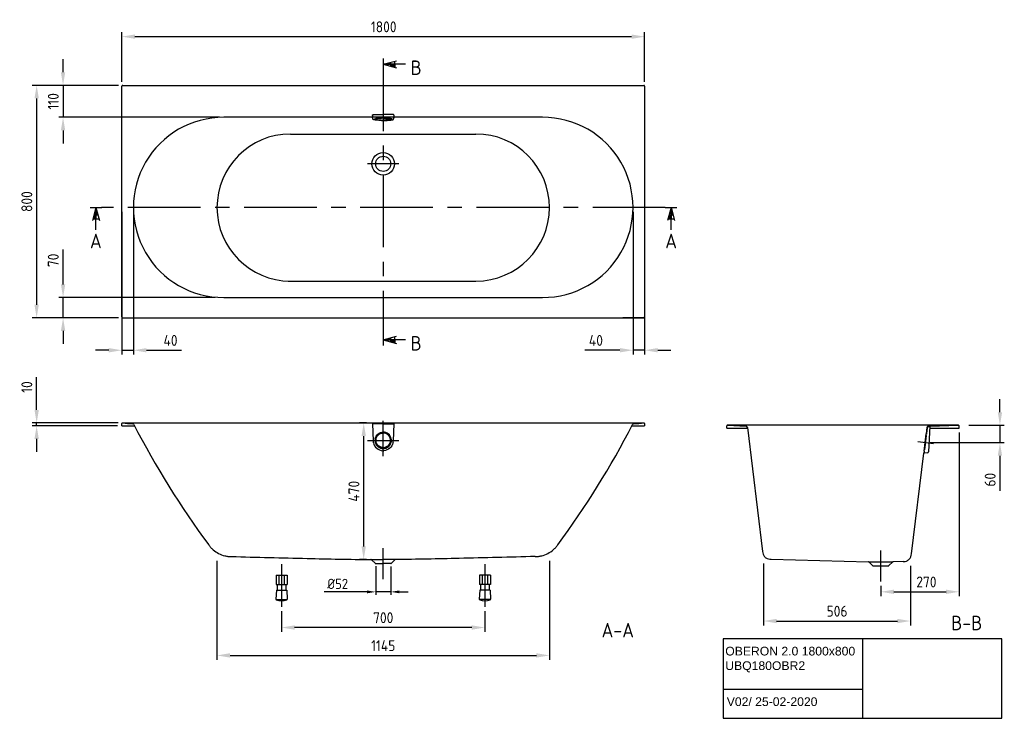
# Model space of a CAD drawing. Extents: x 13451 to 16841, y 5164 to 7569.
import ezdxf
from ezdxf.enums import TextEntityAlignment as Align

# ---------------------------------------------------------------- set-up
doc = ezdxf.new("R2010")
doc.units = 0
doc.header["$LTSCALE"] = 200
doc.header["$MEASUREMENT"] = 0
doc.linetypes.add('CENTER', pattern=[2, 1.25, -0.25, 0.25, -0.25])
doc.layers.get('DEFPOINTS').update_dxf_attribs({"linetype": 'CONTINUOUS'})
for name, color, linetype in [('00_COMPONENTS', 7, 'CONTINUOUS'), ('06_ALL_SURFS', 7, 'CONTINUOUS'), ('BEMATING', 7, 'CONTINUOUS'), ('HARTLIJN', 7, 'CENTER'), ('PEN1', 7, 'CONTINUOUS'), ('PEN2', 7, 'CONTINUOUS')]:
    doc.layers.add(name, color=color, linetype=linetype)
doc.styles.add('ISO', font='ISO')
doc.styles.add('iso_bemating', font='isocp.shx')
doc.styles.add('iso_text', font='isocp.shx')
doc.dimstyles.new('H2_5OS15', dxfattribs={"dimscale": 15, "dimtxt": 2.5, "dimasz": 3, "dimexe": 1, "dimexo": 1, "dimgap": 1, "dimtad": 1, "dimdec": 0, "dimdsep": 46, "dimtxsty": 'ISO', "dimcen": 0, "dimdle": 1.3, "dimclrd": 256, "dimclre": 256, "dimclrt": 7, "dimadec": 0, "dimazin": 0, "dimtfac": 0.714286, "dimtdec": 0, "dimtmove": 0, "dimatfit": 3, "dimfxl": 1, "dimtvp": 1, "dimtolj": 1, "dimarcsym": 0})
doc.dimstyles.new('H3_5OS10', dxfattribs={"dimscale": 10, "dimtxt": 3.5, "dimasz": 3, "dimexe": 1, "dimexo": 0, "dimgap": 1, "dimtad": 1, "dimdec": 1, "dimdsep": 46, "dimtxsty": 'iso_bemating', "dimcen": 0, "dimclrd": 256, "dimclre": 256, "dimadec": 0, "dimazin": 0, "dimtfac": 0.6, "dimtdec": 1, "dimtmove": 0, "dimatfit": 3, "dimfxl": 1, "dimtvp": 1, "dimtolj": 1, "dimarcsym": 0})

# ---------------------------------------------------------------- blocks, each defined once
blk = doc.blocks.new('*D7')
at = {"layer": 'DEFPOINTS', "color": 0}
for p in [(15562.801936, 6922.531677), (15602.801936, 6922.531677), (15562.801936, 6430.896601)]:
    blk.add_point(p, dxfattribs=at)
at = {"layer": 'PEN1', "lineweight": -2}
for p, q in [((15562.801936, 6907.531677), (15562.801936, 6415.896601)), ((15602.801936, 6907.531677), (15602.801936, 6415.896601)), ((15517.801936, 6430.896601), (15397.266222, 6430.896601)), ((15602.801936, 6430.896601), (15562.801936, 6430.896601)), ((15647.801936, 6430.896601), (15692.801936, 6430.896601))]:
    blk.add_line(p, q, dxfattribs=at)
at = {"layer": 'PEN1'}
for points in [[(15517.801936, 6438.396601), (15517.801936, 6423.396601), (15562.801936, 6430.896601)], [(15647.801936, 6438.396601), (15647.801936, 6423.396601), (15602.801936, 6430.896601)]]:
    blk.add_solid(points, dxfattribs=at)
at = {"layer": 'PEN1', "color": 7, "insert": (15435.034079, 6464.646601), "char_height": 37.5, "attachment_point": 5, "style": 'ISO'}
blk.add_mtext('\\A1;40', dxfattribs=at)
blk = doc.blocks.new('DRSNDE_V')
at = {"layer": 'BEMATING'}
for p, q in [((0, 0), (-12.113735, -45.209075)), ((0, 0), (12.113735, -45.209075)), ((0, -77.181078), (0, 0)), ((0, 0), (0, -39.6)), ((-6.872869, -25.649895), (6.872869, -25.649895)), ((-10.610788, -39.6), (10.610788, -39.6)), ((0, -39.6), (-10.610788, -39.6))]:
    blk.add_line(p, q, dxfattribs=at)
for points in [[(0, 0), (0, -25.649895), (6.872869, -25.649895)], [(-6.872869, -25.649895), (0, -25.649895), (-10.610788, -39.6), (0, -39.6)]]:
    blk.add_solid(points, dxfattribs=at)
at = {"layer": 'PEN2'}
for p, q in [((-20, 0), (0, 0)), ((0, 0), (20, 0))]:
    blk.add_line(p, q, dxfattribs=at)
at = {"layer": 'PEN2', "style": 'ISO'}
blk.add_attdef('A', text='', height=50, dxfattribs=at).set_placement((-0.076264, -115.657709), align=Align.MIDDLE)
blk = doc.blocks.new('*D6')
at = {"layer": 'DEFPOINTS', "color": 0}
for p in [(13802.802123, 6922.531677), (13842.802123, 6922.531677), (13842.802123, 6430.896601)]:
    blk.add_point(p, dxfattribs=at)
at = {"layer": 'PEN1', "lineweight": -2}
for p, q in [((13802.802123, 6907.531677), (13802.802123, 6415.896601)), ((13842.802123, 6907.531677), (13842.802123, 6415.896601)), ((13757.802123, 6430.896601), (13712.802123, 6430.896601)), ((13802.802123, 6430.896601), (13842.802123, 6430.896601)), ((13887.802123, 6430.896601), (14008.337837, 6430.896601))]:
    blk.add_line(p, q, dxfattribs=at)
at = {"layer": 'PEN1'}
for points in [[(13757.802123, 6438.396601), (13757.802123, 6423.396601), (13802.802123, 6430.896601)], [(13887.802123, 6438.396601), (13887.802123, 6423.396601), (13842.802123, 6430.896601)]]:
    blk.add_solid(points, dxfattribs=at)
at = {"layer": 'PEN1', "color": 7, "insert": (13970.56998, 6464.646601), "char_height": 37.5, "attachment_point": 5, "style": 'ISO'}
blk.add_mtext('\\A1;40', dxfattribs=at)
blk = doc.blocks.new('*D3')
at = {"layer": 'DEFPOINTS', "color": 0}
for p in [(13806.137864, 7342.531651), (13509.704287, 6542.531702), (13806.137357, 6542.531702)]:
    blk.add_point(p, dxfattribs=at)
at = {"layer": 'PEN1', "lineweight": -2}
for p, q in [((13791.137864, 7342.531651), (13494.704287, 7342.531651)), ((13509.704287, 7297.531651), (13509.704287, 6587.531702)), ((13791.137357, 6542.531702), (13494.704287, 6542.531702))]:
    blk.add_line(p, q, dxfattribs=at)
at = {"layer": 'PEN1'}
for points in [[(13502.204287, 7297.531651), (13517.204287, 7297.531651), (13509.704287, 7342.531651)], [(13502.204287, 6587.531702), (13517.204287, 6587.531702), (13509.704287, 6542.531702)]]:
    blk.add_solid(points, dxfattribs=at)
at = {"layer": 'PEN1', "color": 7, "insert": (13475.954287, 6942.531677), "char_height": 37.5, "attachment_point": 5, "rotation": 90, "style": 'ISO'}
blk.add_mtext('\\A1;800', dxfattribs=at)
blk = doc.blocks.new('*D9')
at = {"layer": '06_ALL_SURFS', "linetype": 'Continuous', "lineweight": -2}
for p, q in [((14676.843121, 5688.015132), (14676.843121, 5589.284087)), ((14728.843121, 5686.479986), (14728.843121, 5589.284087)), ((14646.843121, 5599.284087), (14499.870286, 5599.284087)), ((14728.843121, 5599.284087), (14676.843121, 5599.284087)), ((14758.843121, 5599.284087), (14788.843121, 5599.284087))]:
    blk.add_line(p, q, dxfattribs=at)
at = {"layer": '06_ALL_SURFS', "linetype": 'Continuous'}
for points in [[(14646.843121, 5604.284087), (14646.843121, 5594.284087), (14676.843121, 5599.284087)], [(14758.843121, 5604.284087), (14758.843121, 5594.284087), (14728.843121, 5599.284087)]]:
    blk.add_solid(points, dxfattribs=at)
at = {"layer": 'DEFPOINTS', "color": 0, "linetype": 'Continuous'}
for p in [(14676.843121, 5688.015132), (14728.843121, 5686.479986), (14728.843121, 5599.284087)]:
    blk.add_point(p, dxfattribs=at)
at = {"layer": '06_ALL_SURFS', "color": 0, "linetype": 'Continuous', "insert": (14545.921319, 5626.787532), "char_height": 35, "attachment_point": 5, "style": 'iso_bemating'}
blk.add_mtext('\\A1;%%c52', dxfattribs=at)
blk = doc.blocks.new('*D8')
at = {"layer": 'DEFPOINTS', "color": 0}
for p in [(14130.459634, 5721.678613), (15275.144425, 5721.678613), (15275.144425, 5380.563675)]:
    blk.add_point(p, dxfattribs=at)
at = {"layer": 'PEN1', "lineweight": -2}
for p, q in [((14130.459634, 5706.678613), (14130.459634, 5365.563675)), ((15275.144425, 5706.678613), (15275.144425, 5365.563675)), ((14175.459634, 5380.563675), (15230.144425, 5380.563675))]:
    blk.add_line(p, q, dxfattribs=at)
at = {"layer": 'PEN1'}
for points in [[(14175.459634, 5388.063675), (14175.459634, 5373.063675), (14130.459634, 5380.563675)], [(15230.144425, 5388.063675), (15230.144425, 5373.063675), (15275.144425, 5380.563675)]]:
    blk.add_solid(points, dxfattribs=at)
at = {"layer": 'PEN1', "color": 7, "insert": (14702.802029, 5414.313675), "char_height": 37.5, "attachment_point": 5, "style": 'ISO'}
blk.add_mtext('\\A1;1145', dxfattribs=at)
blk = doc.blocks.new('*D10')
at = {"layer": 'DEFPOINTS', "color": 0}
for p in [(13509.704287, 6180.523458), (13802.802161, 6170.679398), (13805.227233, 6180.523458)]:
    blk.add_point(p, dxfattribs=at)
at = {"layer": 'PEN1', "lineweight": -2}
for p, q in [((13509.704287, 6225.523458), (13509.704287, 6338.023458)), ((13790.227233, 6180.523458), (13494.704287, 6180.523458)), ((13787.802161, 6170.679398), (13494.704287, 6170.679398)), ((13509.704287, 6170.679398), (13509.704287, 6180.523458)), ((13509.704287, 6125.679398), (13509.704287, 6080.679398))]:
    blk.add_line(p, q, dxfattribs=at)
at = {"layer": 'PEN1'}
for points in [[(13502.204287, 6225.523458), (13517.204287, 6225.523458), (13509.704287, 6180.523458)], [(13502.204287, 6125.679398), (13517.204287, 6125.679398), (13509.704287, 6170.679398)]]:
    blk.add_solid(points, dxfattribs=at)
at = {"layer": 'PEN1', "color": 7, "insert": (13475.954287, 6304.273458), "char_height": 37.5, "attachment_point": 5, "rotation": 90, "style": 'ISO'}
blk.add_mtext('\\A1;10', dxfattribs=at)
blk = doc.blocks.new('*D5')
at = {"layer": 'DEFPOINTS', "color": 0}
for p in [(13600.667674, 6612.534531), (14139.126466, 6612.534531), (13806.137357, 6542.531702)]:
    blk.add_point(p, dxfattribs=at)
at = {"layer": 'PEN1', "lineweight": -2}
for p, q in [((13600.667674, 6657.534531), (13600.667674, 6778.070245)), ((14124.126466, 6612.534531), (13585.667674, 6612.534531)), ((13600.667674, 6542.531702), (13600.667674, 6612.534531)), ((13791.137357, 6542.531702), (13585.667674, 6542.531702)), ((13600.667674, 6497.531702), (13600.667674, 6452.531702))]:
    blk.add_line(p, q, dxfattribs=at)
at = {"layer": 'PEN1'}
for points in [[(13593.167674, 6657.534531), (13608.167674, 6657.534531), (13600.667674, 6612.534531)], [(13593.167674, 6497.531702), (13608.167674, 6497.531702), (13600.667674, 6542.531702)]]:
    blk.add_solid(points, dxfattribs=at)
at = {"layer": 'PEN1', "color": 7, "insert": (13566.917674, 6740.302388), "char_height": 37.5, "attachment_point": 5, "rotation": 90, "style": 'ISO'}
blk.add_mtext('\\A1;70', dxfattribs=at)
blk = doc.blocks.new('*D12')
at = {"layer": 'DEFPOINTS', "color": 0}
for p in [(14635.661234, 6180.523453), (14660.642079, 6180.523453), (14660.642077, 5710.676942)]:
    blk.add_point(p, dxfattribs=at)
at = {"layer": 'PEN1', "lineweight": -2}
for p, q in [((14645.642079, 6180.523453), (14620.661234, 6180.523453)), ((14635.661234, 5755.676942), (14635.661234, 6135.523453)), ((14645.642077, 5710.676942), (14620.661234, 5710.676942))]:
    blk.add_line(p, q, dxfattribs=at)
at = {"layer": 'PEN1'}
for points in [[(14628.161234, 6135.523453), (14643.161234, 6135.523453), (14635.661234, 6180.523453)], [(14628.161234, 5755.676942), (14643.161234, 5755.676942), (14635.661234, 5710.676942)]]:
    blk.add_solid(points, dxfattribs=at)
at = {"layer": 'PEN1', "color": 7, "insert": (14601.911234, 5945.600197), "char_height": 37.5, "attachment_point": 5, "rotation": 90, "style": 'ISO'}
blk.add_mtext('\\A1;470', dxfattribs=at)
blk = doc.blocks.new('*D11')
at = {"layer": 'DEFPOINTS', "color": 0}
for p in [(16012.151025, 5712.246658), (16518.13503, 5704.365542), (16518.13503, 5498.996154)]:
    blk.add_point(p, dxfattribs=at)
at = {"layer": 'PEN1', "lineweight": -2}
for p, q in [((16012.151025, 5697.246658), (16012.151025, 5483.996154)), ((16518.13503, 5689.365542), (16518.13503, 5483.996154)), ((16057.151025, 5498.996154), (16473.13503, 5498.996154))]:
    blk.add_line(p, q, dxfattribs=at)
at = {"layer": 'PEN1'}
for points in [[(16057.151025, 5506.496154), (16057.151025, 5491.496154), (16012.151025, 5498.996154)], [(16473.13503, 5506.496154), (16473.13503, 5491.496154), (16518.13503, 5498.996154)]]:
    blk.add_solid(points, dxfattribs=at)
at = {"layer": 'PEN1', "color": 7, "insert": (16265.143028, 5532.746154), "char_height": 37.5, "attachment_point": 5, "style": 'ISO'}
blk.add_mtext('\\A1;506', dxfattribs=at)
blk = doc.blocks.new('*D13')
at = {"layer": 'DEFPOINTS', "color": 0}
for p in [(16685.626865, 6162.754894), (16415.689968, 5634.736903), (16685.626865, 5599.550941)]:
    blk.add_point(p, dxfattribs=at)
at = {"layer": 'PEN1', "lineweight": -2}
for p, q in [((16685.626865, 6147.754894), (16685.626865, 5584.550941)), ((16415.689968, 5619.736903), (16415.689968, 5584.550941)), ((16460.689968, 5599.550941), (16640.626865, 5599.550941))]:
    blk.add_line(p, q, dxfattribs=at)
at = {"layer": 'PEN1'}
for points in [[(16460.689968, 5607.050941), (16460.689968, 5592.050941), (16415.689968, 5599.550941)], [(16640.626865, 5607.050941), (16640.626865, 5592.050941), (16685.626865, 5599.550941)]]:
    blk.add_solid(points, dxfattribs=at)
at = {"layer": 'PEN1', "color": 7, "insert": (16572.72713, 5633.300941), "char_height": 37.5, "attachment_point": 5, "style": 'ISO'}
blk.add_mtext('\\A1;270', dxfattribs=at)
blk = doc.blocks.new('*D14')
at = {"layer": 'DEFPOINTS', "color": 0}
for p in [(16703.569765, 6172.700784), (16570.319685, 6112.964231), (16825.917015, 6112.964231)]:
    blk.add_point(p, dxfattribs=at)
at = {"layer": 'PEN1', "lineweight": -2}
for p, q in [((16825.917015, 6217.700784), (16825.917015, 6262.700784)), ((16718.569765, 6172.700784), (16840.917015, 6172.700784)), ((16825.917015, 6172.700784), (16825.917015, 6112.964231)), ((16585.319685, 6112.964231), (16840.917015, 6112.964231)), ((16825.917015, 6067.964231), (16825.917015, 5947.428517))]:
    blk.add_line(p, q, dxfattribs=at)
at = {"layer": 'PEN1'}
for points in [[(16818.417015, 6217.700784), (16833.417015, 6217.700784), (16825.917015, 6172.700784)], [(16818.417015, 6067.964231), (16833.417015, 6067.964231), (16825.917015, 6112.964231)]]:
    blk.add_solid(points, dxfattribs=at)
at = {"layer": 'PEN1', "color": 7, "insert": (16792.167015, 5985.196374), "char_height": 37.5, "attachment_point": 5, "rotation": 90, "style": 'ISO'}
blk.add_mtext('\\A1;60', dxfattribs=at)
blk = doc.blocks.new('*D2')
at = {"layer": 'DEFPOINTS', "color": 0}
for p in [(15602.801917, 7510.14665), (13802.802141, 7339.196081), (15602.801917, 7339.196081)]:
    blk.add_point(p, dxfattribs=at)
at = {"layer": 'PEN1', "lineweight": -2}
for p, q in [((13802.802141, 7354.196081), (13802.802141, 7525.14665)), ((15602.801917, 7354.196081), (15602.801917, 7525.14665)), ((13847.802141, 7510.14665), (15557.801917, 7510.14665))]:
    blk.add_line(p, q, dxfattribs=at)
at = {"layer": 'PEN1'}
for points in [[(13847.802141, 7517.64665), (13847.802141, 7502.64665), (13802.802141, 7510.14665)], [(15557.801917, 7517.64665), (15557.801917, 7502.64665), (15602.801917, 7510.14665)]]:
    blk.add_solid(points, dxfattribs=at)
at = {"layer": 'PEN1', "color": 7, "insert": (14704.429872, 7543.89665), "char_height": 37.5, "attachment_point": 5, "style": 'ISO'}
blk.add_mtext('\\A1;1800', dxfattribs=at)
blk = doc.blocks.new('*D4')
at = {"layer": 'DEFPOINTS', "color": 0}
for p in [(13806.137864, 7342.531651), (13600.667674, 7232.528823), (14154.126466, 7232.528823)]:
    blk.add_point(p, dxfattribs=at)
at = {"layer": 'PEN1', "lineweight": -2}
for p, q in [((13600.667674, 7387.531651), (13600.667674, 7432.531651)), ((13791.137864, 7342.531651), (13585.667674, 7342.531651)), ((13600.667674, 7342.531651), (13600.667674, 7232.528823)), ((14139.126466, 7232.528823), (13585.667674, 7232.528823)), ((13600.667674, 7187.528823), (13600.667674, 7142.528823))]:
    blk.add_line(p, q, dxfattribs=at)
at = {"layer": 'PEN1'}
for points in [[(13593.167674, 7387.531651), (13608.167674, 7387.531651), (13600.667674, 7342.531651)], [(13593.167674, 7187.528823), (13608.167674, 7187.528823), (13600.667674, 7232.528823)]]:
    blk.add_solid(points, dxfattribs=at)
at = {"layer": 'PEN1', "color": 7, "insert": (13566.917674, 7287.530237), "char_height": 37.5, "attachment_point": 5, "rotation": 90, "style": 'ISO'}
blk.add_mtext('\\A1;110', dxfattribs=at)
blk = doc.blocks.new('*D69')
at = {"layer": 'BEMATING', "lineweight": -2}
for p, q in [((14352.843162, 5532.765662), (14352.843162, 5461.520258)), ((15052.843162, 5532.765662), (15052.843162, 5461.520258)), ((15007.843162, 5476.520258), (14397.843162, 5476.520258))]:
    blk.add_line(p, q, dxfattribs=at)
at = {"layer": 'BEMATING'}
for points in [[(14397.843162, 5484.020258), (14397.843162, 5469.020258), (14352.843162, 5476.520258)], [(15007.843162, 5484.020258), (15007.843162, 5469.020258), (15052.843162, 5476.520258)]]:
    blk.add_solid(points, dxfattribs=at)
at = {"layer": 'DEFPOINTS', "color": 0}
for p in [(14352.843162, 5547.765662), (15052.843162, 5547.765662), (14352.843162, 5476.520258)]:
    blk.add_point(p, dxfattribs=at)
at = {"layer": 'BEMATING', "color": 7, "insert": (14702.843162, 5510.270258), "char_height": 37.5, "attachment_point": 5, "style": 'ISO'}
blk.add_mtext('\\A1;700', dxfattribs=at)

msp = doc.modelspace()

# ---------------------------------------------------------------- linework, layer by layer
at = {"layer": '00_COMPONENTS', "color": 7, "linetype": 'Continuous'}
for p, q in [((15599.47, 6542.53), (15527.38, 6542.53)), ((13802.8, 6170.68), (13803.08, 6178.6)), ((13802.8, 6170.68), (13846.79, 6170.68)), ((14666.09, 6177.41), (14668.11, 6119.03)), ((14702.84, 6177.83), (14666.49, 6177.83)), ((14702.84, 6177.83), (14739.19, 6177.83)), ((14739.59, 6177.41), (14737.58, 6119.03)), ((15558.82, 6170.68), (15602.8, 6170.68)), ((15602.53, 6178.6), (15602.8, 6170.68)), ((15885.63, 6162.75), (15885.91, 6170.74)), ((15887.99, 6172.67), (15951.74, 6169.94)), ((16575.97, 6172.71), (16588.46, 6172.72)), ((16583.64, 6169.98), (16579.56, 6169.87)), ((16584.26, 6169.63), (16579.61, 6080.99)), ((16584, 6168.45), (16584.05, 6169.56)), ((16584.65, 6170.01), (16683.29, 6172.7)), ((16685.63, 6162.75), (16685.35, 6170.77)), ((15956.49, 6165.55), (16009, 5737.9)), ((16564.67, 6083.38), (16572.02, 6143.21)), ((16567.32, 6088.55), (16573.32, 6137.38)), ((16572.97, 6137.83), (16571.78, 6137.97)), ((16574.75, 6165.48), (16572.03, 6143.34)), ((16573.93, 6142.54), (16572.34, 6142.9)), ((16573.93, 6142.54), (16574.36, 6145.97)), ((16574.36, 6145.97), (16574.48, 6146.86)), ((16579.72, 6167.87), (16583.51, 6167.98)), ((14677.88, 6121.08), (14677.88, 6120.94)), ((14727.8, 6121.08), (14727.8, 6120.94)), ((16521.29, 5730.02), (16563.85, 6076.7)), ((16564.64, 6083.1), (16563.98, 6077.71)), ((16576.3, 6077.68), (16564.23, 6077.05)), ((16565.5, 6077.32), (16564.39, 6077.26)), ((16565.02, 6083.45), (16566.68, 6083.52)), ((16566.88, 6088.2), (16565.68, 6088.35)), ((16565.97, 6077.76), (16566.17, 6079.41)), ((16566.17, 6079.41), (16566.68, 6083.52)), ((14660.64, 5710.68), (14702.84, 5710.68)), ((14674.75, 5697.73), (14662.68, 5709.8)), ((14676.17, 5697.15), (14702.81, 5697.15)), ((14744.98, 5710.68), (14702.78, 5710.68)), ((14729.46, 5697.15), (14702.81, 5697.15)), ((14730.87, 5697.73), (14742.94, 5709.8)), ((16037.97, 5711.57), (16373.43, 5702.79)), ((16375.47, 5701.91), (16387.54, 5689.84)), ((16455.78, 5701.91), (16443.71, 5689.84)), ((16494.14, 5703.71), (16457.82, 5702.79)), ((16492.29, 5703.69), (16494.14, 5703.71)), ((16388.96, 5689.25), (16442.3, 5689.25))]:
    msp.add_line(p, q, dxfattribs=at)
for points in [[(14666.09, 6177.41), (14666.1, 6177.49), (14666.11, 6177.55), (14666.14, 6177.62), (14666.18, 6177.68), (14666.23, 6177.73), (14666.29, 6177.77), (14666.35, 6177.8), (14666.42, 6177.82), (14666.49, 6177.83)], [(14739.59, 6177.41), (14739.59, 6177.49), (14739.57, 6177.55), (14739.55, 6177.62), (14739.51, 6177.68), (14739.46, 6177.73), (14739.4, 6177.77), (14739.33, 6177.8), (14739.27, 6177.82), (14739.19, 6177.83)]]:
    msp.add_lwpolyline(points, dxfattribs=at)
for centre, radius, start, end in [((13806.15, 7339.18), 3.35, 90.2144, 179.78298), ((15599.45, 7339.18), 3.35, 0.21702, 89.7856), ((13806.15, 6545.88), 3.35, 180.2174, 269.77756), ((15599.45, 6545.88), 3.35, 270.22244, 359.7826), ((13805.08, 6178.53), 2, 85.70634, 178), ((13840, 6172.9), 5, 27.43333, 85.71873), ((16543.22, 7566.83), 3036.46, 207.27793, 216.49141), ((12862.39, 7566.83), 3036.46, 323.50859, 332.72207), ((15565.61, 6172.9), 5, 94.28124, 152.56667), ((15600.53, 6178.53), 2, 2, 94.29366), ((15887.9, 6170.67), 2, 87.54596, 178.00025), ((15951.53, 6164.94), 5, 6.99961, 87.54607), ((16579.7, 6164.87), 5, 91.56802, 173.00224), ((16583.65, 6169.58), 0.4, 357, 91.56254), ((16584.66, 6169.61), 0.4, 91.57986, 176.97539), ((16683.35, 6170.7), 2, 1.99973, 91.56223), ((16571.73, 6137.58), 0.4, 83, 173), ((16572.92, 6137.43), 0.4, 353, 83), ((16583.5, 6168.48), 0.5, 271.56254, 357), ((14703.36, 6120.25), 35.28, 181.98536, 183.31963), ((14703.43, 6120.26), 35.35, 183.31956, 184.67091), ((14703.47, 6120.26), 35.39, 184.67103, 188.18839), ((14703.39, 6120.25), 35.31, 188.18942, 192.86149), ((14702.9, 6120.4), 28.51, 167.92628, 179.96362), ((14702.9, 6120.44), 28.52, 180.03689, 192.13266), ((14702.87, 6120.45), 28.49, 192.16735, 269.94148), ((14702.93, 6119.53), 26.04, 167.90982, 179.95956), ((14702.93, 6119.57), 26.04, 180.04044, 192.09018), ((14702.81, 6120.45), 28.49, 270.05852, 347.83265), ((14702.76, 6119.53), 26.04, 0.04044, 12.09018), ((14702.76, 6119.57), 26.04, 347.90982, 359.95956), ((14702.79, 6120.4), 28.51, 0.03638, 12.07372), ((14702.79, 6120.44), 28.52, 347.86734, 359.96311), ((14702.29, 6120.25), 35.31, 347.13851, 351.81058), ((14702.21, 6120.26), 35.39, 351.81161, 355.32897), ((14702.25, 6120.26), 35.35, 355.32909, 356.68044), ((14702.32, 6120.25), 35.28, 356.68037, 358.01464), ((14702.88, 6119.89), 34.7, 267.00106, 269.9316), ((14702.8, 6119.89), 34.7, 270.0684, 272.99894), ((16564.25, 6076.65), 0.4, 93.0318, 172.99739), ((16564.25, 6076.65), 0.4, 93.0318, 172.99739), ((16564.37, 6077.66), 0.4, 172.99998, 273.00074), ((16565.03, 6083.05), 0.4, 92.64382, 172.9999), ((16565.73, 6088.74), 0.4, 173, 263), ((16565.47, 6077.82), 0.5, 273.00053, 352.98122), ((16566.92, 6088.6), 0.4, 263, 353), ((16576.12, 6081.18), 3.5, 273, 357), ((14660.56, 5707.68), 3, 45, 88.5), ((14676.17, 5699.15), 2, 225, 270), ((14729.46, 5699.15), 2, 270, 315), ((14745.06, 5707.68), 3, 91.5, 135), ((16373.35, 5699.79), 3, 45, 88.5), ((16457.9, 5699.79), 3, 91.5, 135), ((16388.96, 5691.25), 2, 225, 270), ((16442.3, 5691.25), 2, 270, 315)]:
    msp.add_arc(centre, radius, start, end, dxfattribs=at)
for points in [[(13805.23, 6180.52), (13816.94, 6179.64), (13828.66, 6178.76), (13840.37, 6177.89)], [(15565.23, 6177.89), (15576.95, 6178.76), (15588.66, 6179.64), (15600.38, 6180.52)], [(14677.46, 6124.99), (14678.45, 6129.61), (14680.84, 6134.11), (14684.12, 6137.52)], [(14728.22, 6124.99), (14727.23, 6129.61), (14724.84, 6134.11), (14721.57, 6137.52)], [(16034.2, 5711.75), (16035.46, 5711.65), (16036.73, 5711.6), (16037.99, 5711.57)]]:
    msp.add_open_spline(points, degree=3, dxfattribs=at)
for points, knots in [([(14675.02, 6126.37), (14676.38, 6132.77), (14683.76, 6144.55), (14696.64, 6148.86), (14702.84, 6148.88)], [0, 0, 0, 0, 0.24989426, 0.48220113, 0.48220113, 0.48220113, 0.48220113]), ([(14677.88, 6121.08), (14677.88, 6122.71), (14678.21, 6125.96), (14679.64, 6130.64), (14681.97, 6134.96), (14685.1, 6138.75), (14688.91, 6141.85), (14694.68, 6144.92), (14699.58, 6145.89), (14702.84, 6145.9)], [0, 0, 0, 0, 0.06235405, 0.12473785, 0.18718693, 0.24971743, 0.31233636, 0.3750369, 0.49947689, 0.49947689, 0.49947689, 0.49947689]), ([(14730.67, 6126.37), (14729.3, 6132.77), (14721.93, 6144.55), (14709.05, 6148.86), (14702.84, 6148.88)], [0, 0, 0, 0, 0.24989426, 0.48220113, 0.48220113, 0.48220113, 0.48220113]), ([(14727.8, 6121.08), (14727.8, 6122.71), (14727.48, 6125.96), (14726.05, 6130.64), (14723.72, 6134.96), (14720.59, 6138.75), (14716.78, 6141.85), (14711.01, 6144.92), (14706.1, 6145.89), (14702.84, 6145.9)], [0, 0, 0, 0, 0.06235405, 0.12473785, 0.18718693, 0.24971743, 0.31233636, 0.3750369, 0.49947689, 0.49947689, 0.49947689, 0.49947689]), ([(16574.48, 6146.86), (16575.26, 6152.98), (16576.1, 6159.2), (16576.76, 6165.43), (16576.77, 6165.53)], [0, 0, 0, 0, 0.9846407, 1, 1, 1, 1]), ([(16576.77, 6165.53), (16576.78, 6165.6), (16576.86, 6165.82), (16577, 6166.18), (16577.25, 6166.6), (16577.56, 6166.97), (16577.92, 6167.28), (16578.33, 6167.54), (16578.77, 6167.73), (16579.24, 6167.85), (16579.56, 6167.87), (16579.72, 6167.87)], [0, 0, 0, 0, 0.0515806, 0.1701467, 0.28871, 0.4072699, 0.5258261, 0.6443789, 0.7629286, 0.8814761, 1, 1, 1, 1]), ([(14668.97, 6112.39), (14670.61, 6105.2), (14678.76, 6091.47), (14693.67, 6085.62), (14701.07, 6085.23)], [0, 0, 0, 0, 0.4987489, 1, 1, 1, 1]), ([(14702.84, 6093.59), (14696.98, 6093.6), (14685.24, 6097.7), (14678.67, 6108.47), (14677.46, 6114.11)], [0.50058308, 0.50058308, 0.50058308, 0.50058308, 0.75008453, 1, 1, 1, 1]), ([(14702.84, 6096.12), (14699.58, 6096.13), (14694.68, 6097.1), (14688.91, 6100.17), (14685.1, 6103.27), (14681.97, 6107.06), (14679.64, 6111.38), (14678.21, 6116.06), (14677.88, 6119.32), (14677.88, 6120.94)], [0.5005231, 0.5005231, 0.5005231, 0.5005231, 0.62496312, 0.68766365, 0.75028258, 0.81281308, 0.87526216, 0.93764595, 1, 1, 1, 1]), ([(14702.84, 6096.12), (14706.1, 6096.13), (14711.01, 6097.1), (14716.78, 6100.17), (14720.59, 6103.27), (14723.72, 6107.06), (14726.05, 6111.38), (14727.48, 6116.06), (14727.8, 6119.32), (14727.8, 6120.94)], [0.5005231, 0.5005231, 0.5005231, 0.5005231, 0.62496312, 0.68766365, 0.75028258, 0.81281308, 0.87526216, 0.93764595, 1, 1, 1, 1]), ([(14702.84, 6093.59), (14708.71, 6093.6), (14720.45, 6097.7), (14727.02, 6108.47), (14728.22, 6114.11)], [0.50058308, 0.50058308, 0.50058308, 0.50058308, 0.75008453, 1, 1, 1, 1]), ([(14736.72, 6112.39), (14735.07, 6105.2), (14726.92, 6091.47), (14712.02, 6085.62), (14704.62, 6085.23)], [0, 0, 0, 0, 0.4987489, 1, 1, 1, 1]), ([(14102.07, 5761.05), (14104.33, 5758.01), (14108.93, 5751.98), (14119.73, 5741.32), (14135.64, 5730.8), (14153.41, 5723.86), (14168.36, 5721.21), (14175.94, 5720.95), (14179.72, 5720.86)], [0, 0, 0, 0, 0.1251066, 0.2502143, 0.5000023, 0.7497854, 0.8748933, 1, 1, 1, 1]), ([(15225.88, 5720.86), (15229.67, 5720.95), (15237.25, 5721.21), (15252.19, 5723.86), (15269.96, 5730.8), (15285.87, 5741.32), (15296.67, 5751.98), (15301.27, 5758.01), (15303.53, 5761.05)], [0, 0, 0, 0, 0.1251065, 0.2502141, 0.4999968, 0.7497853, 0.8748932, 1, 1, 1, 1]), ([(16009, 5737.9), (16009.39, 5734.74), (16010.43, 5728.17), (16015.88, 5719.45), (16024.28, 5713.42), (16030.97, 5712.01), (16034.2, 5711.75)], [0, 0, 0, 0, 0.2405674, 0.4955338, 0.7548155, 1, 1, 1, 1]), ([(16494.14, 5703.75), (16497.52, 5703.9), (16504.58, 5704.86), (16513.71, 5710.76), (16519.74, 5719.76), (16520.88, 5726.7), (16521.29, 5730.02)], [0, 0, 0, 0, 0.2434466, 0.5021432, 0.7586021, 1, 1, 1, 1]), ([(14179.72, 5720.86), (14266.89, 5718.66), (14427.18, 5714.75), (14587.5, 5711.16), (14660.64, 5710.68)], [0, 0, 0, 0, 0.50000509, 0.91941575, 0.91941575, 0.91941575, 0.91941575]), ([(15225.88, 5720.86), (15138.71, 5718.66), (14978.43, 5714.75), (14818.12, 5711.16), (14744.98, 5710.68)], [0, 0, 0, 0, 0.50000509, 0.91937912, 0.91937912, 0.91937912, 0.91937912])]:
    msp.add_open_spline(points, degree=3, knots=knots, dxfattribs=at)
at = {"layer": 'BEMATING'}
for p, q in [((14702.8, 7415.31), (14748.01, 7427.42)), ((14742.4, 7404.7), (14742.4, 7425.92)), ((14702.8, 7415.31), (14748.01, 7403.2)), ((14779.98, 7415.31), (14702.8, 7415.31)), ((14702.8, 7415.31), (14742.4, 7415.31)), ((14728.45, 7408.44), (14728.45, 7422.18)), ((14742.4, 7415.31), (14742.4, 7404.7)), ((14702.8, 6466.76), (14748.01, 6478.88)), ((14742.4, 6456.15), (14742.4, 6477.37)), ((14702.8, 6466.76), (14748.01, 6454.65)), ((14779.98, 6466.76), (14702.8, 6466.76)), ((14702.8, 6466.76), (14742.4, 6466.76)), ((14728.45, 6459.89), (14728.45, 6473.64)), ((14742.4, 6466.76), (14742.4, 6456.15))]:
    msp.add_line(p, q, dxfattribs=at)
for points in [[(14702.8, 7415.31), (14728.45, 7415.31), (14728.45, 7422.18)], [(14728.45, 7408.44), (14728.45, 7415.31), (14742.4, 7404.7), (14742.4, 7415.31)], [(14702.8, 6466.76), (14728.45, 6466.76), (14728.45, 6473.64)], [(14728.45, 6459.89), (14728.45, 6466.76), (14742.4, 6456.15), (14742.4, 6466.76)]]:
    msp.add_solid(points, dxfattribs=at)
at = {"layer": 'HARTLIJN'}
for p, q in [((14702.8, 7435.31), (14702.8, 6446.76)), ((15673.94, 6922.53), (13733.23, 6922.53)), ((14702.84, 6065.87), (14702.84, 6187.73)), ((14702.84, 5642.63), (14702.84, 5749.96)), ((16415.69, 5634.74), (16415.69, 5742.06)), ((14352.84, 5694.85), (14352.84, 5547.77)), ((15052.84, 5694.85), (15052.84, 5547.77))]:
    msp.add_line(p, q, dxfattribs=at)
at = {"layer": 'PEN1'}
for p, q in [((13802.8, 6545.87), (13802.8, 7339.2)), ((13806.14, 7342.53), (15599.47, 7342.53)), ((15602.8, 7339.2), (15602.8, 6545.87)), ((15251.48, 7232.53), (14154.13, 7232.53)), ((14667.42, 7225.85), (14665.54, 7232.53)), ((14669.3, 7242.42), (14702.8, 7242.42)), ((14677.8, 7226.51), (14677.8, 7227.7)), ((14736.3, 7242.42), (14702.8, 7242.42)), ((14727.8, 7226.51), (14727.8, 7227.7)), ((14738.18, 7225.85), (14740.06, 7232.53)), ((14383.52, 7175.04), (15022.09, 7175.04)), ((14649.14, 7073.39), (14756.46, 7073.39)), ((14375.24, 6669.06), (15022.09, 6668.92)), ((14154.13, 6612.53), (15251.48, 6612.53)), ((13806.14, 6542.53), (15599.47, 6542.53)), ((13805.23, 6180.52), (15600.38, 6180.52)), ((16683.29, 6172.7), (15887.99, 6172.67)), ((15885.63, 6162.75), (15956.84, 6162.75)), ((16583.9, 6162.75), (16685.63, 6162.75)), ((14649.1, 6120.39), (14756.42, 6120.39)), ((16543.28, 6116.28), (16597.36, 6109.64)), ((16373.43, 5702.79), (16457.82, 5702.79)), ((14333.84, 5656.45), (14371.84, 5656.45)), ((14333.84, 5656.45), (14333.84, 5624.45)), ((14343.84, 5656.45), (14343.84, 5624.45)), ((14361.84, 5656.45), (14361.84, 5624.45)), ((14371.84, 5656.45), (14371.84, 5624.45)), ((15071.84, 5656.45), (15033.84, 5656.45)), ((15033.84, 5656.45), (15033.84, 5624.45)), ((15043.84, 5656.45), (15043.84, 5624.45)), ((15061.84, 5656.45), (15061.84, 5624.45)), ((15071.84, 5656.45), (15071.84, 5624.45)), ((14335.11, 5605.51), (14333.45, 5573.92)), ((14333.84, 5624.45), (14371.84, 5624.45)), ((14335.11, 5605.51), (14370.45, 5605.56)), ((14337.84, 5624.45), (14337.84, 5605.51)), ((14367.84, 5624.45), (14367.84, 5605.55)), ((14370.45, 5605.56), (14372.11, 5573.97)), ((15035.23, 5605.56), (15033.58, 5573.97)), ((15071.84, 5624.45), (15033.84, 5624.45)), ((15070.58, 5605.51), (15035.23, 5605.56)), ((15037.84, 5624.45), (15037.84, 5605.55)), ((15067.84, 5624.45), (15067.84, 5605.51)), ((15070.58, 5605.51), (15072.23, 5573.92)), ((14333.38, 5572.51), (14372.18, 5572.56)), ((15072.31, 5572.51), (15033.5, 5572.56)), ((15872.62, 5437.48), (15872.62, 5164.15)), ((16832.6, 5437.48), (15872.62, 5437.48)), ((16352.61, 5437.48), (16352.61, 5164.15)), ((16832.6, 5164.15), (16832.6, 5437.48)), ((15872.62, 5264.15), (16352.61, 5264.15)), ((15872.62, 5164.15), (16832.6, 5164.15))]:
    msp.add_line(p, q, dxfattribs=at)
for radius in [38.99, 26]:
    msp.add_circle((14702.8, 7072.53), radius, dxfattribs=at)
for centre, radius, start, end in [((14152.8, 6922.53), 310, 89.75522, 270.24478), ((14857.6, 7237.58), 192.2, 179.71669, 180.56388), ((14679.73, 7210.64), 17.6, 104.81804, 106.54942), ((14690.09, 7156.05), 73.2, 97.05493, 98.75125), ((14689.72, 7293.71), 70.71, 261.39999, 262.4352), ((14702.8, 7465.9), 243.48, 268.41644, 270.0001), ((14702.77, 6986.31), 243.5, 90.00813, 91.49091), ((14702.75, 7501.69), 280.06, 268.76223, 269.58624), ((14702.8, 7507.41), 285.79, 269.58364, 270.00016), ((14702.8, 6981.51), 248.3, 89.99932, 90.01556), ((14702.8, 6981.51), 248.3, 89.98444, 90.00068), ((14702.8, 7465.9), 243.48, 269.9999, 271.58356), ((14702.8, 7507.41), 285.79, 269.99984, 270.41636), ((14702.84, 6986.31), 243.5, 88.50909, 89.99187), ((14702.86, 7501.69), 280.06, 270.41376, 271.23777), ((14715.51, 7156.05), 73.2, 81.24875, 82.94507), ((14715.88, 7293.71), 70.71, 277.5648, 278.60001), ((14725.88, 7210.64), 17.6, 73.45058, 75.18196), ((14548, 7237.58), 192.2, 359.43612, 0.2833), ((15252.8, 6922.53), 310, 269.75522, 90.24478), ((14383.52, 6921.98), 253.06, 90, 270), ((15022.09, 6921.98), 253.06, 270, 90), ((14335.45, 5573.82), 2, 177, 248.46796), ((14352.72, 5617.58), 49.05, 248.46796, 291.69229), ((14370.11, 5573.86), 2, 291.69229, 3), ((15035.58, 5573.86), 2, 177, 248.30771), ((15052.97, 5617.58), 49.05, 248.30771, 291.53204), ((15070.24, 5573.82), 2, 291.53204, 3)]:
    msp.add_arc(centre, radius, start, end, dxfattribs=at)
for points in [[(14665.41, 7238.53), (14665.41, 7239.08), (14665.53, 7239.64), (14665.76, 7240.15)], [(14665.76, 7240.15), (14665.96, 7240.59), (14666.25, 7241), (14666.6, 7241.33)], [(14666.6, 7241.33), (14667.3, 7242.01), (14668.33, 7242.42), (14669.3, 7242.42)], [(14673.88, 7227.23), (14674.15, 7227.34), (14674.43, 7227.43), (14674.71, 7227.51)], [(14685.09, 7223.11), (14683.53, 7223.25), (14681.97, 7223.41), (14680.41, 7223.61)], [(14720.52, 7223.11), (14722.08, 7223.25), (14723.64, 7223.41), (14725.19, 7223.61)], [(14731.72, 7227.23), (14731.45, 7227.34), (14731.17, 7227.43), (14730.89, 7227.51)], [(14739, 7241.33), (14738.3, 7242.01), (14737.27, 7242.42), (14736.3, 7242.42)], [(14739.84, 7240.15), (14739.64, 7240.59), (14739.35, 7241), (14739, 7241.33)], [(14740.2, 7238.53), (14740.19, 7239.08), (14740.07, 7239.64), (14739.84, 7240.15)]]:
    msp.add_open_spline(points, degree=3, dxfattribs=at)
for points, knots in [([(14665.54, 7232.53), (14665.51, 7232.64), (14665.45, 7233.7), (14665.43, 7234.75), (14665.42, 7235.68)], [0, 0, 0, 0, 0.1089425, 1, 1, 1, 1]), ([(14670.04, 7224.35), (14669.41, 7224.54), (14668.48, 7224.85), (14667.52, 7225.51), (14667.42, 7225.85)], [0, 0, 0, 0, 0.6471165, 1, 1, 1, 1]), ([(14674.42, 7223.39), (14673.99, 7223.46), (14672.52, 7223.72), (14671.06, 7224.04), (14670.04, 7224.35)], [0, 0, 0, 0, 0.2892753, 1, 1, 1, 1]), ([(14672.45, 7226.11), (14672.45, 7226.21), (14672.7, 7226.82), (14673.39, 7227.04), (14673.88, 7227.23)], [0, 0, 0, 0, 0.1590771, 1, 1, 1, 1]), ([(14679.15, 7223.79), (14677.47, 7224.05), (14675.56, 7224.43), (14672.45, 7225.41), (14672.45, 7226.11)], [0, 0, 0, 0, 0.7066504, 1, 1, 1, 1]), ([(14679.31, 7222.73), (14678.87, 7222.78), (14677.23, 7222.97), (14675.6, 7223.19), (14674.42, 7223.39)], [0, 0, 0, 0, 0.2702544, 1, 1, 1, 1]), ([(14675.22, 7227.66), (14675.49, 7227.73), (14676.72, 7228.03), (14677.97, 7228.25), (14678.95, 7228.4)], [0, 0, 0, 0, 0.2153579, 1, 1, 1, 1]), ([(14702.8, 7229.55), (14699.61, 7229.55), (14694.98, 7229.45), (14689.09, 7229.08), (14685.83, 7228.76), (14683.54, 7228.46), (14682.08, 7228.22), (14680.82, 7227.97), (14679.77, 7227.71), (14678.93, 7227.43), (14678.26, 7227.13), (14677.8, 7226.76), (14677.8, 7226.51)], [0.50000002, 0.50000002, 0.50000002, 0.50000002, 0.68747829, 0.77233062, 0.84691765, 0.87948492, 0.90850031, 0.93371482, 0.95493541, 0.97204119, 0.9850278, 1, 1, 1, 1]), ([(14678, 7228.23), (14677.97, 7228.19), (14677.86, 7228.03), (14677.8, 7227.84), (14677.8, 7227.7)], [0, 0, 0, 0, 0.2442375, 1, 1, 1, 1]), ([(14677.8, 7226.51), (14677.8, 7226.45), (14677.82, 7226.25), (14677.93, 7226.06), (14678.02, 7225.95)], [0, 0, 0, 0, 0.264685, 1, 1, 1, 1]), ([(14678.02, 7225.95), (14678.14, 7225.81), (14678.46, 7225.56), (14679.37, 7225.13), (14680.96, 7224.69), (14683.37, 7224.24), (14686.42, 7223.85), (14690.01, 7223.53), (14695.53, 7223.2), (14699.84, 7223.11), (14702.8, 7223.11), (14702.8, 7223.11)], [0, 0, 0, 0, 0.01094218, 0.02404014, 0.05966018, 0.1087506, 0.17039027, 0.24278914, 0.32365392, 0.49999922, 0.50000022, 0.50000022, 0.50000022, 0.50000022]), ([(14696.7, 7221.69), (14695.11, 7221.73), (14689.31, 7221.91), (14683.51, 7222.27), (14679.31, 7222.73)], [0, 0, 0, 0, 0.2728948, 1, 1, 1, 1]), ([(14681.1, 7228.7), (14682.21, 7228.84), (14687.3, 7229.37), (14692.42, 7229.62), (14696.43, 7229.73)], [0, 0, 0, 0, 0.2174853, 1, 1, 1, 1]), ([(14696.07, 7222.51), (14695.1, 7222.53), (14691.43, 7222.66), (14687.77, 7222.87), (14685.09, 7223.11)], [0, 0, 0, 0, 0.2654889, 1, 1, 1, 1]), ([(14702.8, 7229.55), (14705.99, 7229.55), (14710.63, 7229.45), (14716.52, 7229.08), (14719.77, 7228.76), (14722.07, 7228.46), (14723.53, 7228.22), (14724.79, 7227.97), (14725.83, 7227.71), (14726.67, 7227.43), (14727.34, 7227.13), (14727.8, 7226.76), (14727.8, 7226.51)], [0.50000002, 0.50000002, 0.50000002, 0.50000002, 0.68747829, 0.77233062, 0.84691765, 0.87948492, 0.90850031, 0.93371482, 0.95493541, 0.97204119, 0.9850278, 1, 1, 1, 1]), ([(14727.58, 7225.95), (14727.47, 7225.81), (14727.14, 7225.56), (14726.23, 7225.13), (14724.64, 7224.69), (14722.23, 7224.24), (14719.18, 7223.85), (14715.59, 7223.53), (14710.07, 7223.2), (14705.76, 7223.11), (14702.8, 7223.11), (14702.8, 7223.11)], [0, 0, 0, 0, 0.01094218, 0.02404014, 0.05966018, 0.1087506, 0.17039027, 0.24278914, 0.32365392, 0.49999922, 0.50000022, 0.50000022, 0.50000022, 0.50000022]), ([(14708.91, 7221.69), (14710.49, 7221.73), (14716.29, 7221.91), (14722.1, 7222.27), (14726.29, 7222.73)], [0, 0, 0, 0, 0.2728948, 1, 1, 1, 1]), ([(14724.5, 7228.7), (14723.4, 7228.84), (14718.3, 7229.37), (14713.18, 7229.62), (14709.17, 7229.73)], [0, 0, 0, 0, 0.2174853, 1, 1, 1, 1]), ([(14709.53, 7222.51), (14710.5, 7222.53), (14714.17, 7222.66), (14717.83, 7222.87), (14720.52, 7223.11)], [0, 0, 0, 0, 0.2654889, 1, 1, 1, 1]), ([(14726.29, 7222.73), (14726.73, 7222.78), (14728.37, 7222.97), (14730, 7223.19), (14731.19, 7223.39)], [0, 0, 0, 0, 0.2702544, 1, 1, 1, 1]), ([(14726.45, 7223.79), (14728.13, 7224.05), (14730.04, 7224.43), (14733.15, 7225.41), (14733.15, 7226.11)], [0, 0, 0, 0, 0.7066504, 1, 1, 1, 1]), ([(14730.38, 7227.66), (14730.12, 7227.73), (14728.88, 7228.03), (14727.63, 7228.25), (14726.65, 7228.4)], [0, 0, 0, 0, 0.2153579, 1, 1, 1, 1]), ([(14727.8, 7226.51), (14727.8, 7226.45), (14727.78, 7226.25), (14727.68, 7226.06), (14727.58, 7225.95)], [0, 0, 0, 0, 0.264685, 1, 1, 1, 1]), ([(14727.61, 7228.23), (14727.64, 7228.19), (14727.74, 7228.03), (14727.8, 7227.84), (14727.8, 7227.7)], [0, 0, 0, 0, 0.2442375, 1, 1, 1, 1]), ([(14731.19, 7223.39), (14731.61, 7223.46), (14733.08, 7223.72), (14734.55, 7224.04), (14735.56, 7224.35)], [0, 0, 0, 0, 0.2892753, 1, 1, 1, 1]), ([(14733.15, 7226.11), (14733.15, 7226.21), (14732.9, 7226.82), (14732.21, 7227.04), (14731.72, 7227.23)], [0, 0, 0, 0, 0.1590771, 1, 1, 1, 1]), ([(14735.56, 7224.35), (14736.2, 7224.54), (14737.13, 7224.85), (14738.08, 7225.51), (14738.18, 7225.85)], [0, 0, 0, 0, 0.6471165, 1, 1, 1, 1]), ([(14740.06, 7232.53), (14740.09, 7232.64), (14740.15, 7233.7), (14740.18, 7234.75), (14740.19, 7235.68)], [0, 0, 0, 0, 0.1089425, 1, 1, 1, 1])]:
    msp.add_open_spline(points, degree=3, knots=knots, dxfattribs=at)

# ---------------------------------------------------------------- block references
at = {"layer": 'BEMATING'}
for p in [(13713.6, 6922.53), (15693.94, 6922.53)]:
    msp.add_blockref('DRSNDE_V', p, dxfattribs=at).add_auto_attribs({'A': 'A'})

# ---------------------------------------------------------------- texts
at = {"layer": 'BEMATING', "style": 'ISO'}
for s, p in [('A-A', (15454.58, 5427.53)), ('B-B', (16658.09, 5452.26))]:
    msp.add_text(s, height=50, dxfattribs=at).set_placement(p, align=Align.BOTTOM_LEFT)
at = {"layer": 'PEN1', "char_height": 30, "attachment_point": 1, "style": 'iso_text'}
for s, insert, width in [('{\\fArial|b0|i0|c0|p34;OBERON 2.0 1800x800 UBQ180OBR2}', (15880.35, 5410.35), 472.2667), ('{\\fArial|b0|i0|c0|p34;V02/ 25-02-2020}', (15885.45, 5236.41), 381.9)]:
    msp.add_mtext(s, dxfattribs=dict(at, insert=insert, width=width))
at = {"layer": 'PEN2', "style": 'ISO'}
for p in [(14816.26, 7403.29), (14816.26, 6454.74)]:
    msp.add_attdef('B', text='', height=50, dxfattribs=at).set_placement(p, align=Align.MIDDLE)

# ---------------------------------------------------------------- dimensions: what is measured, and where the dimension line sits
at = {"layer": '06_ALL_SURFS', "color": 7, "linetype": 'Continuous'}
dim = msp.add_linear_dim(base=(14728.84, 5599.28), p1=(14676.84, 5688.02), p2=(14728.84, 5686.48), angle=180, text='%%c<>', dimstyle='H3_5OS10', dxfattribs=at)
dim.commit()
dim.dimension.update_dxf_attribs({"geometry": '*D9', "text_midpoint": (14545.92, 5599.28), "dimtype": 160})
at = {"layer": 'BEMATING'}
dim = msp.add_linear_dim(base=(14352.84, 5476.52), p1=(15052.84, 5547.77), p2=(14352.84, 5547.77), dimstyle='H2_5OS15', dxfattribs=at)
dim.commit()
dim.dimension.update_dxf_attribs({"geometry": '*D69', "text_midpoint": (14702.84, 5510.27)})
at = {"layer": 'PEN1'}
for base, p1, p2, picture, middle in [((15602.8, 7510.15), (13802.8, 7339.2), (15602.8, 7339.2), '*D2', (14704.43, 7510.15)), ((16685.63, 5599.55), (16415.69, 5634.74), (16685.63, 6162.75), '*D13', (16572.73, 5599.55)), ((15275.14, 5380.56), (14130.46, 5721.68), (15275.14, 5721.68), '*D8', (14702.8, 5380.56))]:
    dim = msp.add_linear_dim(base=base, p1=p1, p2=p2, dimstyle='H2_5OS15', dxfattribs=at)
    dim.commit()
    dim.dimension.update_dxf_attribs({"geometry": picture, "text_midpoint": middle, "dimtype": 160})
for base, p1, p2, picture, middle in [((13600.67, 7232.53), (13806.14, 7342.53), (14154.13, 7232.53), '*D4', (13566.92, 7287.53)), ((13509.7, 6542.53), (13806.14, 7342.53), (13806.14, 6542.53), '*D3', (13475.95, 6942.53)), ((13600.67, 6612.53), (13806.14, 6542.53), (14139.13, 6612.53), '*D5', (13566.92, 6740.3)), ((13509.7, 6180.52), (13802.8, 6170.68), (13805.23, 6180.52), '*D10', (13475.95, 6304.27)), ((16825.92, 6112.96), (16703.57, 6172.7), (16570.32, 6112.96), '*D14', (16792.17, 5985.2)), ((14635.66, 6180.52), (14660.64, 5710.68), (14660.64, 6180.52), '*D12', (14601.91, 5945.6))]:
    dim = msp.add_linear_dim(base=base, p1=p1, p2=p2, angle=90, dimstyle='H2_5OS15', dxfattribs=at)
    dim.commit()
    dim.dimension.update_dxf_attribs({"geometry": picture, "text_midpoint": middle})
for base, p1, p2, picture, middle in [((13842.8, 6430.9), (13802.8, 6922.53), (13842.8, 6922.53), '*D6', (13970.57, 6464.65)), ((15562.8, 6430.9), (15602.8, 6922.53), (15562.8, 6922.53), '*D7', (15435.03, 6464.65)), ((16518.14, 5499), (16012.15, 5712.25), (16518.14, 5704.37), '*D11', (16265.14, 5532.75))]:
    dim = msp.add_linear_dim(base=base, p1=p1, p2=p2, dimstyle='H2_5OS15', dxfattribs=at)
    dim.commit()
    dim.dimension.update_dxf_attribs({"geometry": picture, "text_midpoint": middle})

doc.saveas('drawing.dxf')
